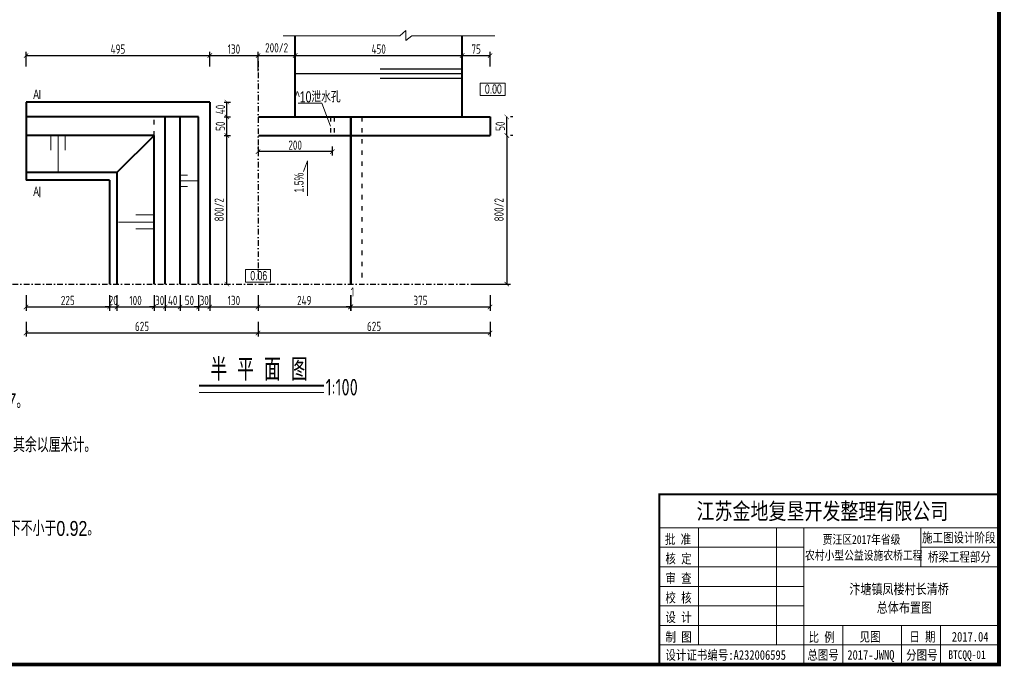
# Model space of a CAD drawing. Header units: inches. Extents: x 97745 to 142261, y 62673 to 100665.
# Tile 67 of 148: x 105263 to 107915, y 88965 to 90706. Entities that reach past the tile are written whole.
import ezdxf

# ---------------------------------------------------------------- set-up
doc = ezdxf.new("R2010")
doc.units = ezdxf.units.IN
doc.header["$MEASUREMENT"] = 0
doc.linetypes.add('ACAD_ISO03W100', pattern=[30, 12, -18])
doc.linetypes.add('DASHDOTX2', pattern=[2, 1, -0.5, 0, -0.5])
doc.layers.get('0').update_dxf_attribs({"lineweight": 15})
for name, color, linetype in [('1', 7, 'Continuous'), ('轴线', 3, 'DASHDOTX2'), ('配筋2', 2, 'Continuous')]:
    doc.layers.add(name, color=color, linetype=linetype)
for name, color, linetype, lineweight in [('BM1', 7, 'Continuous', 15), ('文字', 7, 'Continuous', 20), ('虚线', 2, 'ACAD_ISO03W100', 25), ('轮廓线', 1, 'Continuous', 40)]:
    doc.layers.add(name, color=color, linetype=linetype, lineweight=lineweight)
doc.styles.add('hz-e', font='hztxt_e.shx', dxfattribs={"width": 0.8, "height": 330, "bigfont": 'hztxt.shx'})
doc.styles.add('HZTXT', font='tssdeng.shx', dxfattribs={"width": 0.75, "bigfont": 'hztxt.shx'})
doc.styles.get("Standard").update_dxf_attribs({"font": 'hztxt_e.shx', "width": 0.7, "bigfont": 'hztxt.shx'})
doc.styles.add('图框', font='SIMFANG.TTF', dxfattribs={"width": 0.8, "height": 4})
doc.dimstyles.new('3', dxfattribs={"dimtxt": 25, "dimasz": 12, "dimexe": 10, "dimexo": 30, "dimgap": 5, "dimtad": 1, "dimdec": 0, "dimzin": 0, "dimdsep": 46, "dimtxsty": 'HZTXT', "dimblk": 'ARCHTICK', "dimcen": 0, "dimclrt": 7, "dimazin": 2, "dimtfac": 1, "dimtdec": 0, "dimtix": 1, "dimtmove": 2, "dimatfit": 3, "dimfxl": 250, "dimtolj": 1, "dimtzin": 0, "dimarcsym": 0})

# ---------------------------------------------------------------- blocks, each defined once
blk = doc.blocks.new('_ArchTick')
at = {"color": 0, "linetype": 'ByBlock', "const_width": 0.15}
blk.add_lwpolyline([(-0.5, -0.5), (0.5, 0.5)], dxfattribs=at)
blk = doc.blocks.new('*D94')
at = {"color": 0, "lineweight": -2, "transparency": 16777216}
for p, q in [((105280.1, 90580.1), (105280.1, 90619.3)), ((105280.1, 90609.3), (105775.1, 90609.3)), ((105775.1, 90580.1), (105775.1, 90619.3))]:
    blk.add_line(p, q, dxfattribs=at)
at = {"color": 0, "lineweight": -2, "transparency": 16777216, "xscale": 12, "yscale": 12, "zscale": 12, "rotation": 180}
blk.add_blockref('_ArchTick', (105280.1, 90609.3), dxfattribs=at)
at = {"color": 0, "lineweight": -2, "transparency": 16777216, "xscale": 12, "yscale": 12, "zscale": 12}
blk.add_blockref('_ArchTick', (105775.1, 90609.3), dxfattribs=at)
at = {"color": 7, "transparency": 16777216, "insert": (105527.6, 90626.8), "char_height": 25, "attachment_point": 5, "style": 'HZTXT'}
blk.add_mtext('\\A1;495', dxfattribs=at)
blk = doc.blocks.new('*D95')
at = {"color": 0, "lineweight": -2, "transparency": 16777216}
for p, q in [((105905.1, 90580.1), (105905.1, 90619.3)), ((105905.1, 90609.3), (106005.1, 90609.3)), ((106005.1, 90580.1), (106005.1, 90619.3))]:
    blk.add_line(p, q, dxfattribs=at)
at = {"color": 0, "lineweight": -2, "transparency": 16777216, "xscale": 12, "yscale": 12, "zscale": 12, "rotation": 180}
blk.add_blockref('_ArchTick', (105905.1, 90609.3), dxfattribs=at)
at = {"color": 0, "lineweight": -2, "transparency": 16777216, "xscale": 12, "yscale": 12, "zscale": 12}
blk.add_blockref('_ArchTick', (106005.1, 90609.3), dxfattribs=at)
at = {"color": 7, "transparency": 16777216, "insert": (105955.1, 90630.2), "char_height": 25, "attachment_point": 5, "style": 'HZTXT'}
blk.add_mtext('\\A1;200/2', dxfattribs=at)
blk = doc.blocks.new('*D96')
at = {"color": 0, "lineweight": -2, "transparency": 16777216}
for p, q in [((106005.1, 90580.1), (106005.1, 90619.3)), ((106005.1, 90609.3), (106455.1, 90609.3)), ((106455.1, 90580.1), (106455.1, 90619.3))]:
    blk.add_line(p, q, dxfattribs=at)
at = {"color": 0, "lineweight": -2, "transparency": 16777216, "xscale": 12, "yscale": 12, "zscale": 12, "rotation": 180}
blk.add_blockref('_ArchTick', (106005.1, 90609.3), dxfattribs=at)
at = {"color": 0, "lineweight": -2, "transparency": 16777216, "xscale": 12, "yscale": 12, "zscale": 12}
blk.add_blockref('_ArchTick', (106455.1, 90609.3), dxfattribs=at)
at = {"color": 7, "transparency": 16777216, "insert": (106230.1, 90626.8), "char_height": 25, "attachment_point": 5, "style": 'HZTXT'}
blk.add_mtext('\\A1;450', dxfattribs=at)
blk = doc.blocks.new('*D97')
at = {"color": 0, "lineweight": -2}
for p, q in [((105280.1, 89964.1), (105280.1, 89922.4)), ((105505.1, 89964.1), (105505.1, 89922.4)), ((105280.1, 89932.4), (105505.1, 89932.4))]:
    blk.add_line(p, q, dxfattribs=at)
at = {"color": 0, "lineweight": -2, "xscale": 12, "yscale": 12, "zscale": 12, "rotation": 180}
blk.add_blockref('_ArchTick', (105280.1, 89932.4), dxfattribs=at)
at = {"color": 0, "lineweight": -2, "xscale": 12, "yscale": 12, "zscale": 12}
blk.add_blockref('_ArchTick', (105505.1, 89932.4), dxfattribs=at)
at = {"color": 7, "insert": (105392.6, 89949.9), "char_height": 25, "attachment_point": 5, "style": 'HZTXT'}
blk.add_mtext('\\A1;225', dxfattribs=at)
blk = doc.blocks.new('*D98')
at = {"color": 0, "lineweight": -2}
for p, q in [((105505.1, 89964.1), (105505.1, 89922.4)), ((105525.1, 89964.1), (105525.1, 89922.4)), ((105505.1, 89932.4), (105493.1, 89932.4)), ((105505.1, 89932.4), (105525.1, 89932.4)), ((105525.1, 89932.4), (105537.1, 89932.4))]:
    blk.add_line(p, q, dxfattribs=at)
at = {"color": 0, "lineweight": -2, "xscale": 12, "yscale": 12, "zscale": 12}
blk.add_blockref('_ArchTick', (105505.1, 89932.4), dxfattribs=at)
at = {"color": 0, "lineweight": -2, "xscale": 12, "yscale": 12, "zscale": 12, "rotation": 180}
blk.add_blockref('_ArchTick', (105525.1, 89932.4), dxfattribs=at)
at = {"color": 7, "insert": (105515.1, 89949.9), "char_height": 25, "attachment_point": 5, "style": 'HZTXT'}
blk.add_mtext('\\A1;20', dxfattribs=at)
blk = doc.blocks.new('*D99')
at = {"color": 0, "lineweight": -2}
for p, q in [((105525.1, 89964.1), (105525.1, 89922.4)), ((105625.1, 89964.1), (105625.1, 89922.4)), ((105525.1, 89932.4), (105625.1, 89932.4))]:
    blk.add_line(p, q, dxfattribs=at)
at = {"color": 0, "lineweight": -2, "xscale": 12, "yscale": 12, "zscale": 12, "rotation": 180}
blk.add_blockref('_ArchTick', (105525.1, 89932.4), dxfattribs=at)
at = {"color": 0, "lineweight": -2, "xscale": 12, "yscale": 12, "zscale": 12}
blk.add_blockref('_ArchTick', (105625.1, 89932.4), dxfattribs=at)
at = {"color": 7, "insert": (105575.1, 89949.9), "char_height": 25, "attachment_point": 5, "style": 'HZTXT'}
blk.add_mtext('\\A1;100', dxfattribs=at)
blk = doc.blocks.new('*D146')
at = {"color": 0, "lineweight": -2, "transparency": 16777216}
for p, q in [((105625.1, 89964.1), (105625.1, 89922.4)), ((105655.1, 89964.1), (105655.1, 89922.4)), ((105625.1, 89932.4), (105613.1, 89932.4)), ((105625.1, 89932.4), (105655.1, 89932.4)), ((105655.1, 89932.4), (105667.1, 89932.4))]:
    blk.add_line(p, q, dxfattribs=at)
at = {"color": 0, "lineweight": -2, "transparency": 16777216, "xscale": 12, "yscale": 12, "zscale": 12}
blk.add_blockref('_ArchTick', (105625.1, 89932.4), dxfattribs=at)
at = {"color": 0, "lineweight": -2, "transparency": 16777216, "xscale": 12, "yscale": 12, "zscale": 12, "rotation": 180}
blk.add_blockref('_ArchTick', (105655.1, 89932.4), dxfattribs=at)
at = {"color": 7, "transparency": 16777216, "insert": (105640.1, 89949.9), "char_height": 25, "attachment_point": 5, "style": 'HZTXT'}
blk.add_mtext('\\A1;30', dxfattribs=at)
blk = doc.blocks.new('*D100')
at = {"color": 0, "lineweight": -2, "transparency": 16777216}
for p, q in [((105655.1, 89964.1), (105655.1, 89922.4)), ((105695.1, 89964.1), (105695.1, 89922.4)), ((105655.1, 89932.4), (105695.1, 89932.4))]:
    blk.add_line(p, q, dxfattribs=at)
at = {"color": 0, "lineweight": -2, "transparency": 16777216, "xscale": 12, "yscale": 12, "zscale": 12, "rotation": 180}
blk.add_blockref('_ArchTick', (105655.1, 89932.4), dxfattribs=at)
at = {"color": 0, "lineweight": -2, "transparency": 16777216, "xscale": 12, "yscale": 12, "zscale": 12}
blk.add_blockref('_ArchTick', (105695.1, 89932.4), dxfattribs=at)
at = {"color": 7, "transparency": 16777216, "insert": (105675.1, 89949.9), "char_height": 25, "attachment_point": 5, "style": 'HZTXT'}
blk.add_mtext('\\A1;40', dxfattribs=at)
blk = doc.blocks.new('*D147')
at = {"color": 0, "lineweight": -2, "transparency": 16777216}
for p, q in [((105695.1, 89964.1), (105695.1, 89922.4)), ((105745.1, 89964.1), (105745.1, 89922.4)), ((105695.1, 89932.4), (105745.1, 89932.4))]:
    blk.add_line(p, q, dxfattribs=at)
at = {"color": 0, "lineweight": -2, "transparency": 16777216, "xscale": 12, "yscale": 12, "zscale": 12, "rotation": 180}
blk.add_blockref('_ArchTick', (105695.1, 89932.4), dxfattribs=at)
at = {"color": 0, "lineweight": -2, "transparency": 16777216, "xscale": 12, "yscale": 12, "zscale": 12}
blk.add_blockref('_ArchTick', (105745.1, 89932.4), dxfattribs=at)
at = {"color": 7, "transparency": 16777216, "insert": (105720.1, 89949.9), "char_height": 25, "attachment_point": 5, "style": 'HZTXT'}
blk.add_mtext('\\A1;50', dxfattribs=at)
blk = doc.blocks.new('*D148')
at = {"color": 0, "lineweight": -2, "transparency": 16777216}
for p, q in [((106154.1, 89964.1), (106154.1, 89922.4)), ((106155.1, 89964.1), (106155.1, 89922.4)), ((106154.1, 89932.4), (106142.1, 89932.4)), ((106154.1, 89932.4), (106155.1, 89932.4)), ((106155.1, 89932.4), (106167.1, 89932.4))]:
    blk.add_line(p, q, dxfattribs=at)
at = {"color": 0, "lineweight": -2, "transparency": 16777216, "xscale": 12, "yscale": 12, "zscale": 12}
blk.add_blockref('_ArchTick', (106154.1, 89932.4), dxfattribs=at)
at = {"color": 0, "lineweight": -2, "transparency": 16777216, "xscale": 12, "yscale": 12, "zscale": 12, "rotation": 180}
blk.add_blockref('_ArchTick', (106155.1, 89932.4), dxfattribs=at)
at = {"color": 7, "transparency": 16777216, "insert": (106159.6, 89972.8), "char_height": 25, "attachment_point": 5, "style": 'HZTXT'}
blk.add_mtext('\\A1;1', dxfattribs=at)
blk = doc.blocks.new('*D149')
at = {"color": 0, "lineweight": -2, "transparency": 16777216}
for p, q in [((106155.1, 89964.1), (106155.1, 89922.4)), ((106530.1, 89964.1), (106530.1, 89922.4)), ((106155.1, 89932.4), (106530.1, 89932.4))]:
    blk.add_line(p, q, dxfattribs=at)
at = {"color": 0, "lineweight": -2, "transparency": 16777216, "xscale": 12, "yscale": 12, "zscale": 12, "rotation": 180}
blk.add_blockref('_ArchTick', (106155.1, 89932.4), dxfattribs=at)
at = {"color": 0, "lineweight": -2, "transparency": 16777216, "xscale": 12, "yscale": 12, "zscale": 12}
blk.add_blockref('_ArchTick', (106530.1, 89932.4), dxfattribs=at)
at = {"color": 7, "transparency": 16777216, "insert": (106342.6, 89949.9), "char_height": 25, "attachment_point": 5, "style": 'HZTXT'}
blk.add_mtext('\\A1;375', dxfattribs=at)
blk = doc.blocks.new('*D101')
at = {"color": 0, "lineweight": -2, "transparency": 16777216}
for p, q in [((105280.1, 89892.4), (105280.1, 89852.5)), ((105905.1, 89892.4), (105905.1, 89852.5)), ((105280.1, 89862.5), (105905.1, 89862.5))]:
    blk.add_line(p, q, dxfattribs=at)
at = {"color": 0, "lineweight": -2, "transparency": 16777216, "xscale": 12, "yscale": 12, "zscale": 12, "rotation": 180}
blk.add_blockref('_ArchTick', (105280.1, 89862.5), dxfattribs=at)
at = {"color": 0, "lineweight": -2, "transparency": 16777216, "xscale": 12, "yscale": 12, "zscale": 12}
blk.add_blockref('_ArchTick', (105905.1, 89862.5), dxfattribs=at)
at = {"color": 7, "transparency": 16777216, "insert": (105592.6, 89880), "char_height": 25, "attachment_point": 5, "style": 'HZTXT'}
blk.add_mtext('\\A1;625', dxfattribs=at)
blk = doc.blocks.new('*D102')
at = {"color": 0, "lineweight": -2, "transparency": 16777216}
for p, q in [((105905.1, 89892.4), (105905.1, 89852.5)), ((106530.1, 89892.4), (106530.1, 89852.5)), ((105905.1, 89862.5), (106530.1, 89862.5))]:
    blk.add_line(p, q, dxfattribs=at)
at = {"color": 0, "lineweight": -2, "transparency": 16777216, "xscale": 12, "yscale": 12, "zscale": 12, "rotation": 180}
blk.add_blockref('_ArchTick', (105905.1, 89862.5), dxfattribs=at)
at = {"color": 0, "lineweight": -2, "transparency": 16777216, "xscale": 12, "yscale": 12, "zscale": 12}
blk.add_blockref('_ArchTick', (106530.1, 89862.5), dxfattribs=at)
at = {"color": 7, "transparency": 16777216, "insert": (106217.6, 89880), "char_height": 25, "attachment_point": 5, "style": 'HZTXT'}
blk.add_mtext('\\A1;625', dxfattribs=at)
blk = doc.blocks.new('*D105')
at = {"color": 0, "lineweight": -2, "transparency": 16777216}
for p, q in [((106575.1, 90394.1), (106575.1, 90444.1)), ((106591.2, 90444.1), (106585.1, 90444.1)), ((106591.2, 90394.1), (106585.1, 90394.1))]:
    blk.add_line(p, q, dxfattribs=at)
at = {"color": 0, "lineweight": -2, "transparency": 16777216, "xscale": 12, "yscale": 12, "zscale": 12}
for p, rotation in [((106575.1, 90444.1), 90), ((106575.1, 90394.1), 270)]:
    blk.add_blockref('_ArchTick', p, dxfattribs=dict(at, rotation=rotation))
at = {"color": 7, "transparency": 16777216, "insert": (106557.6, 90419.1), "char_height": 25, "attachment_point": 5, "rotation": 90, "style": 'HZTXT'}
blk.add_mtext('\\A1;50', dxfattribs=at)
blk = doc.blocks.new('*D106')
at = {"color": 0, "lineweight": -2, "transparency": 16777216}
for p, q in [((105813.7, 90394.1), (105831.2, 90394.1)), ((105821.2, 89994.1), (105821.2, 90394.1)), ((105813.7, 89994.1), (105831.2, 89994.1))]:
    blk.add_line(p, q, dxfattribs=at)
at = {"color": 0, "lineweight": -2, "transparency": 16777216, "xscale": 12, "yscale": 12, "zscale": 12}
for p, rotation in [((105821.2, 90394.1), 90), ((105821.2, 89994.1), 270)]:
    blk.add_blockref('_ArchTick', p, dxfattribs=dict(at, rotation=rotation))
at = {"color": 7, "transparency": 16777216, "insert": (105800.3, 90194.1), "char_height": 25, "attachment_point": 5, "rotation": 90, "style": 'HZTXT'}
blk.add_mtext('\\A1;800/2', dxfattribs=at)
blk = doc.blocks.new('*D107')
at = {"color": 0, "lineweight": -2, "transparency": 16777216}
for p, q in [((105813.7, 90444.1), (105831.2, 90444.1)), ((105821.2, 90394.1), (105821.2, 90444.1)), ((105813.7, 90394.1), (105831.2, 90394.1))]:
    blk.add_line(p, q, dxfattribs=at)
at = {"color": 0, "lineweight": -2, "transparency": 16777216, "xscale": 12, "yscale": 12, "zscale": 12}
for p, rotation in [((105821.2, 90444.1), 90), ((105821.2, 90394.1), 270)]:
    blk.add_blockref('_ArchTick', p, dxfattribs=dict(at, rotation=rotation))
at = {"color": 7, "transparency": 16777216, "insert": (105803.7, 90419.1), "char_height": 25, "attachment_point": 5, "rotation": 90, "style": 'HZTXT'}
blk.add_mtext('\\A1;50', dxfattribs=at)
blk = doc.blocks.new('*D108')
at = {"color": 0, "lineweight": -2, "transparency": 16777216}
for p, q in [((105813.7, 90484.1), (105831.2, 90484.1)), ((105821.2, 90444.1), (105821.2, 90484.1)), ((105813.7, 90444.1), (105831.2, 90444.1))]:
    blk.add_line(p, q, dxfattribs=at)
at = {"color": 0, "lineweight": -2, "transparency": 16777216, "xscale": 12, "yscale": 12, "zscale": 12}
for p, rotation in [((105821.2, 90484.1), 90), ((105821.2, 90444.1), 270)]:
    blk.add_blockref('_ArchTick', p, dxfattribs=dict(at, rotation=rotation))
at = {"color": 7, "transparency": 16777216, "insert": (105803.7, 90464.1), "char_height": 25, "attachment_point": 5, "rotation": 90, "style": 'HZTXT'}
blk.add_mtext('\\A1;40', dxfattribs=at)
blk = doc.blocks.new('*D109')
at = {"color": 0, "lineweight": -2, "transparency": 16777216}
for p, q in [((106575.1, 90394.1), (106575.1, 89994.1)), ((106591.2, 90394.1), (106585.1, 90394.1)), ((106491.2, 89994.1), (106585.1, 89994.1))]:
    blk.add_line(p, q, dxfattribs=at)
at = {"color": 0, "lineweight": -2, "transparency": 16777216, "xscale": 12, "yscale": 12, "zscale": 12}
for p, rotation in [((106575.1, 90394.1), 90), ((106575.1, 89994.1), 270)]:
    blk.add_blockref('_ArchTick', p, dxfattribs=dict(at, rotation=rotation))
at = {"color": 7, "transparency": 16777216, "insert": (106554.2, 90194.1), "char_height": 25, "attachment_point": 5, "rotation": 90, "style": 'HZTXT'}
blk.add_mtext('\\A1;800/2', dxfattribs=at)
blk = doc.blocks.new('*D110')
at = {"color": 0, "lineweight": -2, "transparency": 16777216}
for p, q in [((106455.1, 90580.1), (106455.1, 90619.3)), ((106455.1, 90609.3), (106530.1, 90609.3)), ((106530.1, 90580.1), (106530.1, 90619.3))]:
    blk.add_line(p, q, dxfattribs=at)
at = {"color": 0, "lineweight": -2, "transparency": 16777216, "xscale": 12, "yscale": 12, "zscale": 12, "rotation": 180}
blk.add_blockref('_ArchTick', (106455.1, 90609.3), dxfattribs=at)
at = {"color": 0, "lineweight": -2, "transparency": 16777216, "xscale": 12, "yscale": 12, "zscale": 12}
blk.add_blockref('_ArchTick', (106530.1, 90609.3), dxfattribs=at)
at = {"color": 7, "transparency": 16777216, "insert": (106492.6, 90626.8), "char_height": 25, "attachment_point": 5, "style": 'HZTXT'}
blk.add_mtext('\\A1;75', dxfattribs=at)
blk = doc.blocks.new('*D113')
at = {"color": 0, "lineweight": -2, "transparency": 16777216}
for p, q in [((105905.1, 90364.1), (105905.1, 90340.6)), ((106105.1, 90350.6), (105905.1, 90350.6)), ((106105.1, 90364.1), (106105.1, 90340.6))]:
    blk.add_line(p, q, dxfattribs=at)
at = {"color": 0, "lineweight": -2, "transparency": 16777216, "xscale": 12, "yscale": 12, "zscale": 12, "rotation": 180}
blk.add_blockref('_ArchTick', (105905.1, 90350.6), dxfattribs=at)
at = {"color": 0, "lineweight": -2, "transparency": 16777216, "xscale": 12, "yscale": 12, "zscale": 12}
blk.add_blockref('_ArchTick', (106105.1, 90350.6), dxfattribs=at)
at = {"color": 7, "transparency": 16777216, "insert": (106005.1, 90368.1), "char_height": 25, "attachment_point": 5, "style": 'HZTXT'}
blk.add_mtext('\\A1;200', dxfattribs=at)
blk = doc.blocks.new('*D115')
at = {"color": 0, "lineweight": -2, "transparency": 16777216}
for p, q in [((105905.1, 89964.1), (105905.1, 89922.4)), ((106154.1, 89964.1), (106154.1, 89922.4)), ((105905.1, 89932.4), (106154.1, 89932.4))]:
    blk.add_line(p, q, dxfattribs=at)
at = {"color": 0, "lineweight": -2, "transparency": 16777216, "xscale": 12, "yscale": 12, "zscale": 12, "rotation": 180}
blk.add_blockref('_ArchTick', (105905.1, 89932.4), dxfattribs=at)
at = {"color": 0, "lineweight": -2, "transparency": 16777216, "xscale": 12, "yscale": 12, "zscale": 12}
blk.add_blockref('_ArchTick', (106154.1, 89932.4), dxfattribs=at)
at = {"color": 7, "transparency": 16777216, "insert": (106029.6, 89949.9), "char_height": 25, "attachment_point": 5, "style": 'HZTXT'}
blk.add_mtext('\\A1;249', dxfattribs=at)
blk = doc.blocks.new('*D116')
at = {"color": 0, "lineweight": -2, "transparency": 16777216}
for p, q in [((105775.1, 90580.1), (105775.1, 90619.3)), ((105775.1, 90609.3), (105905.1, 90609.3)), ((105905.1, 90566.9), (105905.1, 90619.3))]:
    blk.add_line(p, q, dxfattribs=at)
at = {"color": 0, "lineweight": -2, "transparency": 16777216, "xscale": 12, "yscale": 12, "zscale": 12, "rotation": 180}
blk.add_blockref('_ArchTick', (105775.1, 90609.3), dxfattribs=at)
at = {"color": 0, "lineweight": -2, "transparency": 16777216, "xscale": 12, "yscale": 12, "zscale": 12}
blk.add_blockref('_ArchTick', (105905.1, 90609.3), dxfattribs=at)
at = {"color": 7, "transparency": 16777216, "insert": (105840.1, 90626.8), "char_height": 25, "attachment_point": 5, "style": 'HZTXT'}
blk.add_mtext('\\A1;130', dxfattribs=at)
blk = doc.blocks.new('*D117')
at = {"color": 0, "lineweight": -2, "transparency": 16777216}
for p, q in [((105775.1, 89964.1), (105775.1, 89922.4)), ((105905.1, 89964.1), (105905.1, 89922.4)), ((105775.1, 89932.4), (105905.1, 89932.4))]:
    blk.add_line(p, q, dxfattribs=at)
at = {"color": 0, "lineweight": -2, "transparency": 16777216, "xscale": 12, "yscale": 12, "zscale": 12, "rotation": 180}
blk.add_blockref('_ArchTick', (105775.1, 89932.4), dxfattribs=at)
at = {"color": 0, "lineweight": -2, "transparency": 16777216, "xscale": 12, "yscale": 12, "zscale": 12}
blk.add_blockref('_ArchTick', (105905.1, 89932.4), dxfattribs=at)
at = {"color": 7, "transparency": 16777216, "insert": (105840.1, 89949.9), "char_height": 25, "attachment_point": 5, "style": 'HZTXT'}
blk.add_mtext('\\A1;130', dxfattribs=at)
blk = doc.blocks.new('*D135')
at = {"color": 0, "lineweight": -2, "transparency": 16777216}
for p, q in [((105745.1, 89964.1), (105745.1, 89922.4)), ((105775.1, 89964.1), (105775.1, 89922.4)), ((105745.1, 89932.4), (105733.1, 89932.4)), ((105745.1, 89932.4), (105775.1, 89932.4)), ((105775.1, 89932.4), (105787.1, 89932.4))]:
    blk.add_line(p, q, dxfattribs=at)
at = {"color": 0, "lineweight": -2, "transparency": 16777216, "xscale": 12, "yscale": 12, "zscale": 12}
blk.add_blockref('_ArchTick', (105745.1, 89932.4), dxfattribs=at)
at = {"color": 0, "lineweight": -2, "transparency": 16777216, "xscale": 12, "yscale": 12, "zscale": 12, "rotation": 180}
blk.add_blockref('_ArchTick', (105775.1, 89932.4), dxfattribs=at)
at = {"color": 7, "transparency": 16777216, "insert": (105760.1, 89949.9), "char_height": 25, "attachment_point": 5, "style": 'HZTXT'}
blk.add_mtext('\\A1;30', dxfattribs=at)

msp = doc.modelspace()

# ---------------------------------------------------------------- linework, layer by layer
for p, q in [((105972.864, 90662.1), (106286.747, 90662.1)), ((106286.747, 90662.1), (106303.076, 90677.062)), ((106303.076, 90677.062), (106303.076, 90649.694)), ((106303.076, 90649.694), (106319.443, 90662.1)), ((106319.443, 90662.1), (106543.061, 90662.1)), ((105317.327, 90493.063), (105317.327, 90516.375)), ((106077.333, 90481.153), (106012.926, 90481.153)), ((106100.672, 90419.126), (106077.333, 90481.153)), ((105347.373, 90394.126), (105347.373, 90354.43)), ((105366.854, 90394.126), (105366.854, 90294.126)), ((105385.826, 90394.126), (105385.826, 90354.43)), ((106038.65, 90325.587), (106027.986, 90296.897)), ((106038.65, 90325.587), (106038.65, 90231.883)), ((105695.136, 90287.186), (105715.136, 90287.186)), ((105695.136, 90272.186), (105745.136, 90272.186)), ((105317.327, 90227.763), (105317.327, 90256.075)), ((105695.136, 90257.186), (105715.136, 90257.186)), ((105529.502, 90161.119), (105625.136, 90161.119)), ((105625.136, 90180.137), (105576.111, 90180.137)), ((105625.136, 90143.175), (105576.111, 90143.175))]:
    msp.add_line(p, q)
at = {"lineweight": -3}
for p, q in [((106455.136, 90559.742), (106005.136, 90559.742)), ((106455.136, 90572.784), (106234.062, 90572.784)), ((106455.136, 90547.322), (106234.062, 90547.322))]:
    msp.add_line(p, q, dxfattribs=at)
at = {"ltscale": 2}
msp.add_line((105746.75, 89701.93), (106082.592, 89701.93), dxfattribs=at)
for points in [[(106503.638, 90535.318), (106570.519, 90535.318), (106570.519, 90501.668), (106503.638, 90501.668)], [(105871.696, 90032.834), (105938.576, 90032.834), (105938.576, 89999.183), (105871.696, 89999.183)]]:
    msp.add_lwpolyline(points, close=True)
at = {"layer": 'BM1', "color": 0, "linetype": 'Continuous'}
for p, q in [((106986.459, 89427.922), (107901.103, 89427.922)), ((106986.459, 89427.922), (106986.459, 88969.849)), ((106986.459, 88969.849), (106986.459, 89427.922)), ((106986.459, 89337.809), (107901.103, 89337.809)), ((107091.59, 89022.415), (107091.59, 89337.809)), ((107301.853, 89337.809), (107301.853, 89022.415)), ((107375.445, 89337.809), (107375.445, 88969.849)), ((107690.84, 89232.678), (107690.84, 89337.809)), ((106986.459, 89285.244), (107375.445, 89285.244)), ((107690.84, 89285.244), (107901.103, 89285.244)), ((106986.459, 89232.678), (107901.103, 89232.678)), ((106986.459, 89180.112), (107375.445, 89180.112)), ((106986.459, 89127.546), (107375.445, 89127.546)), ((106986.459, 89074.981), (107901.103, 89074.981)), ((107480.577, 89074.981), (107480.577, 88969.849)), ((107638.274, 89074.981), (107638.274, 88969.849)), ((107743.406, 89074.981), (107743.406, 89022.415)), ((107743.406, 88969.849), (107743.406, 89074.981)), ((106986.459, 89022.415), (107901.103, 89022.415))]:
    msp.add_line(p, q, dxfattribs=at)
at = {"layer": 'BM1', "color": 0, "linetype": 'Continuous', "const_width": 9.999}
msp.add_lwpolyline([(103876.114, 88969.849), (103876.114, 91839.856), (107901.103, 91839.856), (107901.103, 88969.849)], close=True, dxfattribs=at)
at = {"layer": 'BM1', "color": 0, "linetype": 'Continuous', "const_width": 5.257}
msp.add_lwpolyline([(107901.103, 89427.922), (106986.459, 89427.922), (106986.459, 88969.849)], dxfattribs=at)
at = {"layer": '虚线'}
for p, q in [((105625.136, 90394.126), (105625.136, 90444.126)), ((106100.136, 90444.126), (106100.136, 90394.126)), ((106110.136, 90444.126), (106110.136, 90394.126)), ((106185.136, 90444.126), (106185.136, 89994.126))]:
    msp.add_line(p, q, dxfattribs=at)
at = {"layer": '轮廓线'}
for p, q in [((106005.136, 90444.126), (106005.136, 90662.1)), ((106455.136, 90444.126), (106455.136, 90662.1)), ((105775.136, 90484.126), (105280.136, 90484.126)), ((105280.136, 90484.126), (105280.136, 90274.126)), ((105775.136, 90484.126), (105775.136, 89994.126)), ((105745.136, 90444.126), (105280.136, 90444.126)), ((105655.136, 89994.126), (105655.136, 90444.126)), ((105695.136, 89994.126), (105695.136, 90444.126)), ((105745.136, 89994.126), (105745.136, 90444.126)), ((105906.136, 90444.126), (106154.136, 90444.126)), ((106154.136, 90444.126), (106154.136, 89994.126)), ((106155.136, 90444.126), (106530.136, 90444.126)), ((106155.136, 90444.126), (106155.136, 89994.126)), ((106530.136, 90444.126), (106530.136, 90394.126)), ((105625.136, 90394.126), (105280.136, 90394.126)), ((105625.136, 90394.126), (105525.136, 90294.126)), ((105625.136, 89994.126), (105625.136, 90394.126)), ((105906.136, 90394.126), (106154.136, 90394.126)), ((106155.136, 90394.126), (106530.136, 90394.126)), ((105525.136, 90294.126), (105280.136, 90294.126)), ((105525.136, 90294.126), (105525.136, 89994.126)), ((105505.136, 90274.126), (105280.136, 90274.126)), ((105505.136, 90274.126), (105505.136, 89994.126))]:
    msp.add_line(p, q, dxfattribs=at)
at = {"layer": '轮廓线', "ltscale": 2}
msp.add_line((105746.75, 89721.202), (106082.592, 89721.202), dxfattribs=at)
at = {"layer": '轴线', "ltscale": 15}
for p, q in [((105905.136, 90593.84), (105905.136, 89994.126)), ((105123.626, 89994.126), (106559.704, 89994.126))]:
    msp.add_line(p, q, dxfattribs=at)

# ---------------------------------------------------------------- texts
at = {"width": 0.7}
for s, p in [('0.00', (106516.198, 90506.682)), ('A', (105299.541, 90492.515)), ('A', (105299.541, 90230.994)), ('0.06', (105884.256, 90004.197))]:
    msp.add_text(s, height=25, dxfattribs=at).set_placement(p)
at = {"style": 'hz-e', "width": 0.8}
for s, p in [('1、设计荷载标准为公路Ⅱ级折减,车道荷载折减0.8,车辆荷载折减0.7。', (104255.407, 89659.406)), ('3、图中尺寸单位:高程以米计（相对高程，以现状桥面为0m起算），其余以厘米计。', (104254.102, 89541.226)), ('5、混凝土路面以下80cm桥台回填土采用5%%%石灰土；', (104251.351, 89366.772)), ('回填土要分层夯实，0~1.5m内，压实度不小于0.94，1.5m以下不小于0.92。', (104303.57, 89316.033))]:
    msp.add_text(s, height=40, dxfattribs=at).set_placement(p)
at = {"lineweight": -3, "insert": (106002.674, 90240.381), "char_height": 25, "width": 345.38, "attachment_point": 1, "rotation": 90}
msp.add_mtext('1.5%', dxfattribs=at)
at = {"layer": '1', "color": 7, "linetype": 'Continuous', "style": '图框', "width": 0.8}
for s, height, p in [('江苏金地复垦开发整理有限公司 ', 44.4121, (107086.266, 89360.409)), ('批 准', 25.9071, (107001.178, 89294.142)), ('贾汪区2017年省级', 23.5519, (107426.158, 89294.476)), ('核 定', 25.9071, (107002.501, 89241.848)), ('农村小型公益设施农桥工程', 23.55187, (107378.436, 89251.869)), ('审 查', 25.9071, (107002.501, 89189.282)), ('校 核', 25.9071, (107002.501, 89136.717)), ('设 计', 25.9071, (107002.501, 89084.151)), ('制 图', 25.9071, (107002.842, 89030.858)), ('比 例', 25.9071, (107388.262, 89030.58)), ('见图', 25.9071, (107525.583, 89031.502)), ('日 期', 25.9071, (107659.573, 89031.502)), ('2017.04', 25.9071, (107774.165, 89031.502)), ('设计证书编号:A232006595 ', 25.90706, (107002.517, 88982.379)), ('总图号', 25.9071, (107384.858, 88982.532)), ('2017-JWNQ', 25.9071, (107492.606, 88982.532)), ('分图号', 25.9071, (107650.864, 88982.532))]:
    msp.add_text(s, height=height, dxfattribs=at).set_placement(p)
at = {"layer": '1', "color": 7, "linetype": 'Continuous', "char_height": 25.9071, "width": 215.18175, "attachment_point": 5, "style": '图框'}
for s, insert in [('施工图设计阶段', (107792.843, 89309.993)), ('桥梁工程部分', (107794.362, 89257.904))]:
    msp.add_mtext(s, dxfattribs=dict(at, insert=insert))
at = {"layer": 'BM1', "color": 0, "linetype": 'Continuous', "style": '图框', "width": 0.8}
msp.add_text('BTCQQ-01', height=23, dxfattribs=at).set_placement((107764.97, 88984.754))
at = {"layer": '文字', "style": 'HZTXT', "width": 0.75}
for s, height, p in [(' 半 平 面 图', 60, (105749.461, 89733.973)), ('1:100', 45, (106087.183, 89693.872))]:
    msp.add_text(s, height=height, dxfattribs=at).set_placement(p)
at = {"layer": '文字', "linetype": 'Continuous', "style": '图框', "width": 0.8}
for s, p in [('汴塘镇凤楼村长清桥', (107497.975, 89159.239)), ('总体布置图', (107571.8, 89109.23))]:
    msp.add_text(s, height=27.2755, dxfattribs=at).set_placement(p)
at = {"layer": '配筋2', "width": 0.7}
msp.add_text('^ 10泄水孔', height=30, dxfattribs=at).set_placement((106004.482, 90483.187))

# ---------------------------------------------------------------- dimensions: what is measured, and where the dimension line sits
for base, p1, p2, picture, middle in [((105775.136, 90609.304), (105280.136, 90550.086), (105775.136, 90550.086), '*D94', (105527.636, 90626.804)), ((105905.136, 90609.304), (105775.136, 90550.086), (105905.136, 90536.891), '*D116', (105840.136, 90626.804)), ((106455.136, 90609.304), (106005.136, 90550.086), (106455.136, 90550.086), '*D96', (106230.136, 90626.804)), ((106530.136, 90609.304), (106455.136, 90550.086), (106530.136, 90550.086), '*D110', (106492.636, 90626.804)), ((105905.136, 90350.569), (106105.136, 90394.126), (105905.136, 90394.126), '*D113', (106005.136, 90368.069)), ((105505.136, 89932.431), (105280.136, 89994.126), (105505.136, 89994.126), '*D97', (105392.636, 89949.931)), ((105525.136, 89932.431), (105505.136, 89994.126), (105525.136, 89994.126), '*D98', (105515.136, 89949.931)), ((105625.136, 89932.431), (105525.136, 89994.126), (105625.136, 89994.126), '*D99', (105575.136, 89949.931)), ((105655.136, 89932.431), (105625.136, 89994.126), (105655.136, 89994.126), '*D146', (105640.136, 89949.931)), ((105695.136, 89932.431), (105655.136, 89994.126), (105695.136, 89994.126), '*D100', (105675.136, 89949.931)), ((105745.136, 89932.431), (105695.136, 89994.126), (105745.136, 89994.126), '*D147', (105720.136, 89949.931)), ((105775.136, 89932.431), (105745.136, 89994.126), (105775.136, 89994.126), '*D135', (105760.136, 89949.931)), ((105905.136, 89932.431), (105775.136, 89994.126), (105905.136, 89994.126), '*D117', (105840.136, 89949.931)), ((106154.136, 89932.431), (105905.136, 89994.126), (106154.136, 89994.126), '*D115', (106029.636, 89949.931)), ((106530.136, 89932.431), (106155.136, 89994.126), (106530.136, 89994.126), '*D149', (106342.636, 89949.931)), ((105905.136, 89862.518), (105280.136, 89922.431), (105905.136, 89922.431), '*D101', (105592.636, 89880.018)), ((106530.136, 89862.518), (105905.136, 89922.431), (106530.136, 89922.431), '*D102', (106217.636, 89880.018))]:
    dim = msp.add_linear_dim(base=base, p1=p1, p2=p2, dimstyle='3')
    dim.commit()
    dim.dimension.update_dxf_attribs({"geometry": picture, "text_midpoint": middle})
dim = msp.add_linear_dim(base=(106005.136, 90609.304), p1=(105905.136, 90550.086), p2=(106005.136, 90550.086), text='<>/2', dimstyle='3', override={"dimlfac": 2})
dim.commit()
dim.dimension.update_dxf_attribs({"geometry": '*D95', "text_midpoint": (105955.136, 90630.169)})
for base, p1, p2, picture, middle in [((105821.195, 90484.126), (105783.733, 90444.126), (105783.733, 90484.126), '*D108', (105803.695, 90464.126)), ((105821.195, 90444.126), (105783.733, 90394.126), (105783.733, 90444.126), '*D107', (105803.695, 90419.126)), ((106575.06, 90444.126), (106561.163, 90394.126), (106561.163, 90444.126), '*D105', (106557.56, 90419.126))]:
    dim = msp.add_linear_dim(base=base, p1=p1, p2=p2, angle=90, dimstyle='3')
    dim.commit()
    dim.dimension.update_dxf_attribs({"geometry": picture, "text_midpoint": middle})
for base, p1, p2, picture, middle in [((105821.195, 90394.126), (105783.733, 89994.126), (105783.733, 90394.126), '*D106', (105800.33, 90194.126)), ((106575.06, 89994.126), (106561.163, 90394.126), (106461.163, 89994.126), '*D109', (106554.195, 90194.126))]:
    dim = msp.add_linear_dim(base=base, p1=p1, p2=p2, angle=90, text='<>/2', dimstyle='3', override={"dimlfac": 2})
    dim.commit()
    dim.dimension.update_dxf_attribs({"geometry": picture, "text_midpoint": middle})
dim = msp.add_linear_dim(base=(106155.136, 89932.431), p1=(106154.136, 89994.126), p2=(106155.136, 89994.126), dimstyle='3')
dim.commit()
dim.dimension.update_dxf_attribs({"geometry": '*D148', "text_midpoint": (106159.552, 89972.786), "dimtype": 160})

doc.saveas('drawing.dxf')
